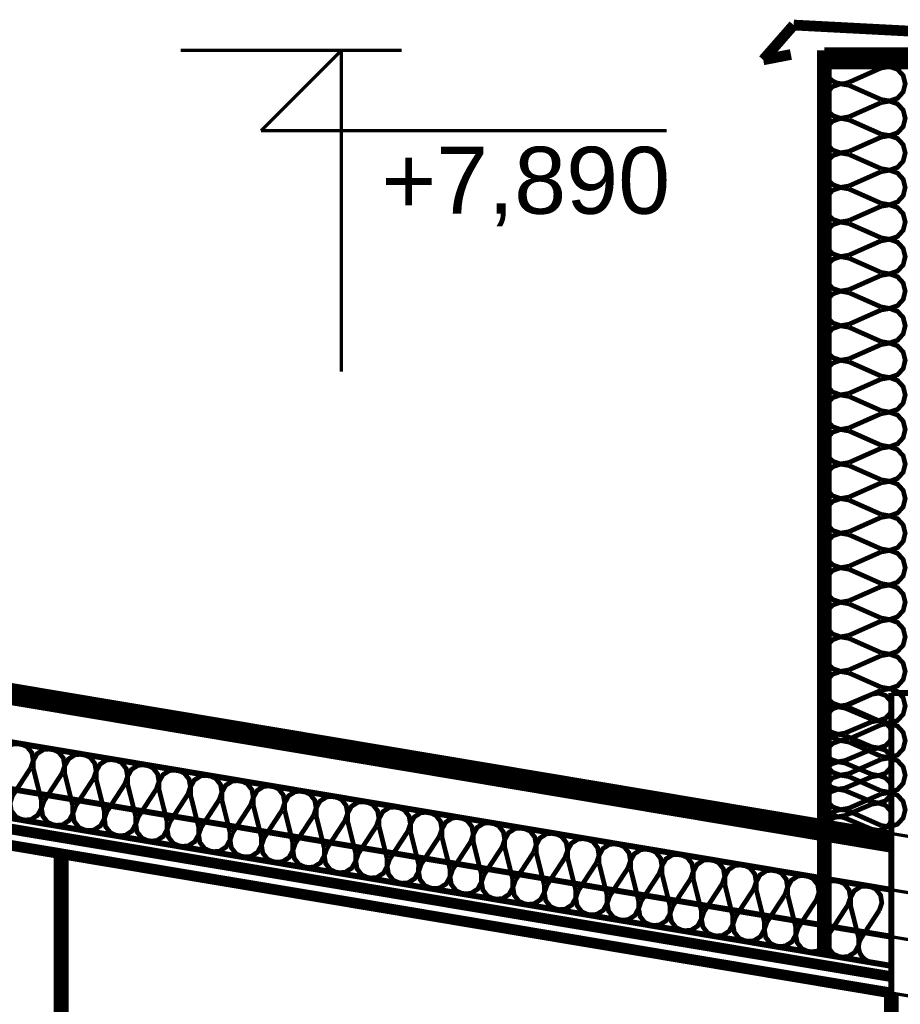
# Model space of a CAD drawing. Extents: x -289843 to 60066, y -44128 to 109843.
# Tile 53 of 61: x 34676 to 36320, y 3867 to 5706. Entities that reach past the tile are written whole.
import ezdxf

# ---------------------------------------------------------------- set-up
doc = ezdxf.new("R2010")
doc.units = 0
doc.header["$MEASUREMENT"] = 0
doc.linetypes.add('Achse', pattern=[115, 0, -40, 75, 0])
doc.linetypes.add('Dlouhé čárky', pattern=[250, 150, -100])
for name, color, linetype in [('CIARY', 7, 'Continuous'), ('EXTERIOR_WALLS', 7, 'Continuous'), ('KOTY', 7, 'Continuous'), ('KÓTY', 7, 'Continuous'), ('múry', 7, 'Continuous')]:
    doc.layers.add(name, color=color, linetype=linetype)
doc.styles.add('GENERATED_STYLE_1', font='arial.ttf')

# ---------------------------------------------------------------- blocks, each defined once
blk = doc.blocks.new('InsulFib_70_1340')
at = {"layer": 'EXTERIOR_WALLS', "color": 0, "linetype": 'ByBlock', "const_width": 8.82}
for points in [[(3626.8, 98.3), (3629.2, 112.7), (3624.5, 126.5), (3613.7, 136.4), (3599.6, 140), (3585.4, 136.4), (3574.7, 126.5), (3569.9, 112.7), (3572.3, 98.3)], [(3686.3, 98.3), (3688.7, 112.7), (3684, 126.5), (3673.2, 136.4), (3659.1, 140), (3644.9, 136.4), (3634.2, 126.5), (3629.4, 112.7), (3631.8, 98.3)], [(3745.8, 98.3), (3748.2, 112.7), (3743.5, 126.5), (3732.7, 136.4), (3718.6, 140), (3704.4, 136.4), (3693.7, 126.5), (3688.9, 112.7), (3691.3, 98.3)], [(3805.3, 98.3), (3807.7, 112.7), (3803, 126.5), (3792.2, 136.4), (3778.1, 140), (3763.9, 136.4), (3753.2, 126.5), (3748.4, 112.7), (3750.8, 98.3)], [(3864.8, 98.3), (3867.2, 112.7), (3862.5, 126.5), (3851.7, 136.4), (3837.6, 140), (3823.4, 136.4), (3812.7, 126.5), (3807.9, 112.7), (3810.3, 98.3)], [(3924.3, 98.3), (3926.7, 112.7), (3922, 126.5), (3911.2, 136.4), (3897.1, 140), (3882.9, 136.4), (3872.2, 126.5), (3867.4, 112.7), (3869.8, 98.3)], [(3983.8, 98.3), (3986.2, 112.7), (3981.5, 126.5), (3970.7, 136.4), (3956.6, 140), (3942.4, 136.4), (3931.7, 126.5), (3926.9, 112.7), (3929.3, 98.3)], [(4043.3, 98.3), (4045.7, 112.7), (4041, 126.5), (4030.2, 136.4), (4016.1, 140), (4001.9, 136.4), (3991.2, 126.5), (3986.4, 112.7), (3988.8, 98.3)], [(4102.8, 98.3), (4105.2, 112.7), (4100.4, 126.5), (4089.7, 136.4), (4075.6, 140), (4061.4, 136.4), (4050.7, 126.5), (4045.9, 112.7), (4048.3, 98.3)], [(4162.3, 98.3), (4164.7, 112.7), (4159.9, 126.5), (4149.2, 136.4), (4135, 140), (4120.9, 136.4), (4110.1, 126.5), (4105.4, 112.7), (4107.8, 98.3)], [(4221.8, 98.3), (4224.2, 112.7), (4219.4, 126.5), (4208.7, 136.4), (4194.5, 140), (4180.4, 136.4), (4169.6, 126.5), (4164.9, 112.7), (4167.3, 98.3)], [(4281.3, 98.3), (4283.7, 112.7), (4278.9, 126.5), (4268.2, 136.4), (4254, 140), (4239.9, 136.4), (4229.1, 126.5), (4224.4, 112.7), (4226.8, 98.3)], [(4340.8, 98.3), (4343.2, 112.7), (4338.4, 126.5), (4327.7, 136.4), (4313.5, 140), (4299.4, 136.4), (4288.6, 126.5), (4283.9, 112.7), (4286.3, 98.3)], [(4400.3, 98.3), (4402.7, 112.7), (4397.9, 126.5), (4387.2, 136.4), (4373, 140), (4358.9, 136.4), (4348.1, 126.5), (4343.4, 112.7), (4345.8, 98.3)], [(4459.8, 98.3), (4462.2, 112.7), (4457.4, 126.5), (4446.7, 136.4), (4432.5, 140), (4418.4, 136.4), (4407.6, 126.5), (4402.9, 112.7), (4405.3, 98.3)], [(4519.3, 98.3), (4521.7, 112.7), (4516.9, 126.5), (4506.2, 136.4), (4492, 140), (4477.9, 136.4), (4467.1, 126.5), (4462.4, 112.7), (4464.8, 98.3)], [(4578.8, 98.3), (4581.2, 112.7), (4576.4, 126.5), (4565.7, 136.4), (4551.5, 140), (4537.4, 136.4), (4526.6, 126.5), (4521.9, 112.7), (4524.3, 98.3)], [(4638.3, 98.3), (4640.7, 112.7), (4635.9, 126.5), (4625.2, 136.4), (4611, 140), (4596.9, 136.4), (4586.1, 126.5), (4581.4, 112.7), (4583.8, 98.3)], [(4697.8, 98.3), (4700.2, 112.7), (4695.4, 126.5), (4684.7, 136.4), (4670.5, 140), (4656.4, 136.4), (4645.6, 126.5), (4640.9, 112.7), (4643.3, 98.3)], [(4757.3, 98.3), (4759.7, 112.7), (4754.9, 126.5), (4744.2, 136.4), (4730, 140), (4715.9, 136.4), (4705.1, 126.5), (4700.4, 112.7), (4702.8, 98.3)], [(4816.8, 98.3), (4819.2, 112.7), (4814.4, 126.5), (4803.7, 136.4), (4789.5, 140), (4775.4, 136.4), (4764.6, 126.5), (4759.9, 112.7), (4762.3, 98.3)], [(4876.3, 98.3), (4878.7, 112.7), (4873.9, 126.5), (4863.2, 136.4), (4849, 140), (4834.9, 136.4), (4824.1, 126.5), (4819.4, 112.7), (4821.8, 98.3)], [(4935.8, 98.3), (4938.2, 112.7), (4933.4, 126.5), (4922.7, 136.4), (4908.5, 140), (4894.4, 136.4), (4883.6, 126.5), (4878.9, 112.7), (4881.3, 98.3)], [(4995.3, 98.3), (4997.7, 112.7), (4992.9, 126.5), (4982.2, 136.4), (4968, 140), (4953.9, 136.4), (4943.1, 126.5), (4938.4, 112.7), (4940.8, 98.3)], [(5054.8, 98.3), (5057.1, 112.7), (5052.4, 126.5), (5041.7, 136.4), (5027.5, 140), (5013.3, 136.4), (5002.6, 126.5), (4997.9, 112.7), (5000.3, 98.3)], [(5114.3, 98.3), (5116.6, 112.7), (5111.9, 126.5), (5101.2, 136.4), (5087, 140), (5072.8, 136.4), (5062.1, 126.5), (5057.4, 112.7), (5059.8, 98.3)], [(5173.7, 98.3), (5176.1, 112.7), (5171.4, 126.5), (5160.7, 136.4), (5146.5, 140), (5132.3, 136.4), (5121.6, 126.5), (5116.9, 112.7), (5119.2, 98.3)], [(5233.2, 98.3), (5235.6, 112.7), (5230.9, 126.5), (5220.2, 136.4), (5206, 140), (5191.8, 136.4), (5181.1, 126.5), (5176.4, 112.7), (5178.7, 98.3)], [(3602.1, 41.7), (3626.8, 98.3)], [(3631.8, 98.3), (3656.6, 41.7)], [(3661.6, 41.7), (3686.3, 98.3)], [(3691.3, 98.3), (3716.1, 41.7)], [(3721.1, 41.7), (3745.8, 98.3)], [(3750.8, 98.3), (3775.6, 41.7)], [(3780.6, 41.7), (3805.3, 98.3)], [(3810.3, 98.3), (3835.1, 41.7)], [(3840.1, 41.7), (3864.8, 98.3)], [(3869.8, 98.3), (3894.6, 41.7)], [(3899.6, 41.7), (3924.3, 98.3)], [(3929.3, 98.3), (3954.1, 41.7)], [(3959.1, 41.7), (3983.8, 98.3)], [(3988.8, 98.3), (4013.6, 41.7)], [(4018.6, 41.7), (4043.3, 98.3)], [(4048.3, 98.3), (4073.1, 41.7)], [(4078, 41.7), (4102.8, 98.3)], [(4107.8, 98.3), (4132.5, 41.7)], [(4137.5, 41.7), (4162.3, 98.3)], [(4167.3, 98.3), (4192, 41.7)], [(4197, 41.7), (4221.8, 98.3)], [(4226.8, 98.3), (4251.5, 41.7)], [(4256.5, 41.7), (4281.3, 98.3)], [(4286.3, 98.3), (4311, 41.7)], [(4316, 41.7), (4340.8, 98.3)], [(4345.8, 98.3), (4370.5, 41.7)], [(4375.5, 41.7), (4400.3, 98.3)], [(4405.3, 98.3), (4430, 41.7)], [(4435, 41.7), (4459.8, 98.3)], [(4464.8, 98.3), (4489.5, 41.7)], [(4494.5, 41.7), (4519.3, 98.3)], [(4524.3, 98.3), (4549, 41.7)], [(4554, 41.7), (4578.8, 98.3)], [(4583.8, 98.3), (4608.5, 41.7)], [(4613.5, 41.7), (4638.3, 98.3)], [(4643.3, 98.3), (4668, 41.7)], [(4673, 41.7), (4697.8, 98.3)], [(4702.8, 98.3), (4727.5, 41.7)], [(4732.5, 41.7), (4757.3, 98.3)], [(4762.3, 98.3), (4787, 41.7)], [(4792, 41.7), (4816.8, 98.3)], [(4821.8, 98.3), (4846.5, 41.7)], [(4851.5, 41.7), (4876.3, 98.3)], [(4881.3, 98.3), (4906, 41.7)], [(4911, 41.7), (4935.8, 98.3)], [(4940.8, 98.3), (4965.5, 41.7)], [(4970.5, 41.7), (4995.3, 98.3)], [(5000.3, 98.3), (5025, 41.7)], [(5030, 41.7), (5054.8, 98.3)], [(5059.8, 98.3), (5084.5, 41.7)], [(5089.5, 41.7), (5114.3, 98.3)], [(5119.2, 98.3), (5144, 41.7)], [(5149, 41.7), (5173.7, 98.3)], [(5178.7, 98.3), (5203.5, 41.7)], [(5208.5, 41.7), (5233.2, 98.3)], [(3602.1, 41.7), (3599.7, 27.3), (3604.4, 13.5), (3615.2, 3.6), (3629.3, 0), (3643.5, 3.6), (3654.2, 13.5), (3659, 27.3), (3656.6, 41.7)], [(3661.6, 41.7), (3659.2, 27.3), (3663.9, 13.5), (3674.7, 3.6), (3688.8, 0), (3703, 3.6), (3713.7, 13.5), (3718.5, 27.3), (3716.1, 41.7)], [(3721.1, 41.7), (3718.7, 27.3), (3723.4, 13.5), (3734.2, 3.6), (3748.3, 0), (3762.5, 3.6), (3773.2, 13.5), (3778, 27.3), (3775.6, 41.7)], [(3780.6, 41.7), (3778.2, 27.3), (3782.9, 13.5), (3793.7, 3.6), (3807.8, 0), (3822, 3.6), (3832.7, 13.5), (3837.5, 27.3), (3835.1, 41.7)], [(3840.1, 41.7), (3837.7, 27.3), (3842.4, 13.5), (3853.2, 3.6), (3867.3, 0), (3881.5, 3.6), (3892.2, 13.5), (3897, 27.3), (3894.6, 41.7)], [(3899.6, 41.7), (3897.2, 27.3), (3901.9, 13.5), (3912.7, 3.6), (3926.8, 0), (3941, 3.6), (3951.7, 13.5), (3956.5, 27.3), (3954.1, 41.7)], [(3959.1, 41.7), (3956.7, 27.3), (3961.4, 13.5), (3972.1, 3.6), (3986.3, 0), (4000.5, 3.6), (4011.2, 13.5), (4015.9, 27.3), (4013.6, 41.7)], [(4018.6, 41.7), (4016.2, 27.3), (4020.9, 13.5), (4031.6, 3.6), (4045.8, 0), (4060, 3.6), (4070.7, 13.5), (4075.4, 27.3), (4073.1, 41.7)], [(4078, 41.7), (4075.7, 27.3), (4080.4, 13.5), (4091.1, 3.6), (4105.3, 0), (4119.5, 3.6), (4130.2, 13.5), (4134.9, 27.3), (4132.5, 41.7)], [(4137.5, 41.7), (4135.2, 27.3), (4139.9, 13.5), (4150.6, 3.6), (4164.8, 0), (4179, 3.6), (4189.7, 13.5), (4194.4, 27.3), (4192, 41.7)], [(4197, 41.7), (4194.6, 27.3), (4199.4, 13.5), (4210.1, 3.6), (4224.3, 0), (4238.4, 3.6), (4249.2, 13.5), (4253.9, 27.3), (4251.5, 41.7)], [(4256.5, 41.7), (4254.1, 27.3), (4258.9, 13.5), (4269.6, 3.6), (4283.8, 0), (4297.9, 3.6), (4308.7, 13.5), (4313.4, 27.3), (4311, 41.7)], [(4316, 41.7), (4313.6, 27.3), (4318.4, 13.5), (4329.1, 3.6), (4343.3, 0), (4357.4, 3.6), (4368.2, 13.5), (4372.9, 27.3), (4370.5, 41.7)], [(4375.5, 41.7), (4373.1, 27.3), (4377.9, 13.5), (4388.6, 3.6), (4402.8, 0), (4416.9, 3.6), (4427.7, 13.5), (4432.4, 27.3), (4430, 41.7)], [(4435, 41.7), (4432.6, 27.3), (4437.4, 13.5), (4448.1, 3.6), (4462.3, 0), (4476.4, 3.6), (4487.2, 13.5), (4491.9, 27.3), (4489.5, 41.7)], [(4494.5, 41.7), (4492.1, 27.3), (4496.9, 13.5), (4507.6, 3.6), (4521.8, 0), (4535.9, 3.6), (4546.7, 13.5), (4551.4, 27.3), (4549, 41.7)], [(4554, 41.7), (4551.6, 27.3), (4556.4, 13.5), (4567.1, 3.6), (4581.3, 0), (4595.4, 3.6), (4606.2, 13.5), (4610.9, 27.3), (4608.5, 41.7)], [(4613.5, 41.7), (4611.1, 27.3), (4615.9, 13.5), (4626.6, 3.6), (4640.8, 0), (4654.9, 3.6), (4665.7, 13.5), (4670.4, 27.3), (4668, 41.7)], [(4673, 41.7), (4670.6, 27.3), (4675.4, 13.5), (4686.1, 3.6), (4700.3, 0), (4714.4, 3.6), (4725.2, 13.5), (4729.9, 27.3), (4727.5, 41.7)], [(4732.5, 41.7), (4730.1, 27.3), (4734.9, 13.5), (4745.6, 3.6), (4759.8, 0), (4773.9, 3.6), (4784.7, 13.5), (4789.4, 27.3), (4787, 41.7)], [(4792, 41.7), (4789.6, 27.3), (4794.4, 13.5), (4805.1, 3.6), (4819.3, 0), (4833.4, 3.6), (4844.2, 13.5), (4848.9, 27.3), (4846.5, 41.7)], [(4851.5, 41.7), (4849.1, 27.3), (4853.9, 13.5), (4864.6, 3.6), (4878.8, 0), (4892.9, 3.6), (4903.7, 13.5), (4908.4, 27.3), (4906, 41.7)], [(4911, 41.7), (4908.6, 27.3), (4913.4, 13.5), (4924.1, 3.6), (4938.3, 0), (4952.4, 3.6), (4963.2, 13.5), (4967.9, 27.3), (4965.5, 41.7)], [(4970.5, 41.7), (4968.1, 27.3), (4972.9, 13.5), (4983.6, 3.6), (4997.8, 0), (5011.9, 3.6), (5022.7, 13.5), (5027.4, 27.3), (5025, 41.7)], [(5030, 41.7), (5027.6, 27.3), (5032.4, 13.5), (5043.1, 3.6), (5057.3, 0), (5071.4, 3.6), (5082.2, 13.5), (5086.9, 27.3), (5084.5, 41.7)], [(5089.5, 41.7), (5087.1, 27.3), (5091.9, 13.5), (5102.6, 3.6), (5116.7, 0), (5130.9, 3.6), (5141.6, 13.5), (5146.4, 27.3), (5144, 41.7)], [(5149, 41.7), (5146.6, 27.3), (5151.3, 13.5), (5162.1, 3.6), (5176.2, 0), (5190.4, 3.6), (5201.1, 13.5), (5205.9, 27.3), (5203.5, 41.7)], [(5208.5, 41.7), (5206.4, 34.7), (5206.1, 27.3), (5207.6, 20.1), (5210.8, 13.5), (5215.6, 7.9), (5221.6, 3.6), (5228.4, 0.9), (5235.7, 0)]]:
    blk.add_lwpolyline(points, dxfattribs=at)
blk = doc.blocks.new('InsulFib_70_1341')
at = {"layer": 'KOTY', "color": 0, "linetype": 'ByBlock', "const_width": 8.82}
for points in [[(49.2, 87.8), (51.2, 100.6), (47.1, 113), (37.9, 121.8), (25.7, 125), (13.5, 121.8), (4.2, 113), (0.1, 100.6), (2.2, 87.8)], [(100.5, 87.8), (102.6, 100.6), (98.5, 113), (89.2, 121.8), (77, 125), (64.8, 121.8), (55.5, 113), (51.4, 100.6), (53.5, 87.8)], [(151.8, 87.8), (153.9, 100.6), (149.8, 113), (140.5, 121.8), (128.3, 125), (116.1, 121.8), (106.8, 113), (102.7, 100.6), (104.8, 87.8)], [(203.2, 87.8), (205.2, 100.6), (201.1, 113), (191.9, 121.8), (179.6, 125), (167.4, 121.8), (158.2, 113), (154.1, 100.6), (156.1, 87.8)], [(254.5, 87.8), (256.5, 100.6), (252.5, 113), (243.2, 121.8), (231, 125), (218.8, 121.8), (209.5, 113), (205.4, 100.6), (207.5, 87.8)], [(2.2, 87.8), (23.5, 37.2)], [(27.8, 37.2), (49.2, 87.8)], [(53.5, 87.8), (74.8, 37.2)], [(79.1, 37.2), (100.5, 87.8)], [(104.8, 87.8), (126.2, 37.2)], [(130.5, 37.2), (151.8, 87.8)], [(156.1, 87.8), (177.5, 37.2)], [(181.8, 37.2), (203.2, 87.8)], [(207.5, 87.8), (228.8, 37.2)], [(233.1, 37.2), (254.5, 87.8)], [(0, 0), (6.3, 0.8), (12.2, 3.2), (17.4, 7), (21.5, 12), (24.3, 17.9), (25.6, 24.4), (25.3, 30.9), (23.5, 37.2)], [(27.8, 37.2), (25.8, 24.4), (29.8, 12), (39.1, 3.2), (51.3, 0), (63.5, 3.2), (72.8, 12), (76.9, 24.4), (74.8, 37.2)], [(79.1, 37.2), (77.1, 24.4), (81.2, 12), (90.4, 3.2), (102.7, 0), (114.9, 3.2), (124.1, 12), (128.2, 24.4), (126.2, 37.2)], [(130.5, 37.2), (128.4, 24.4), (132.5, 12), (141.8, 3.2), (154, 0), (166.2, 3.2), (175.5, 12), (179.6, 24.4), (177.5, 37.2)], [(181.8, 37.2), (179.7, 24.4), (183.8, 12), (193.1, 3.2), (205.3, 0), (217.5, 3.2), (226.8, 12), (230.9, 24.4), (228.8, 37.2)], [(233.1, 37.2), (231.3, 30.9), (231.1, 24.4), (232.4, 17.9), (235.2, 12), (239.3, 7), (244.4, 3.2), (250.3, 0.8), (256.6, 0)]]:
    blk.add_lwpolyline(points, dxfattribs=at)
blk = doc.blocks.new('InsulFib_70_1346')
at = {"layer": 'KOTY', "color": 0, "linetype": 'ByBlock', "const_width": 8.82}
for points in [[(61.8, 105.3), (64.4, 120.7), (59.3, 135.6), (47.6, 146.2), (32.3, 150), (16.9, 146.2), (5.3, 135.6), (0.1, 120.7), (2.7, 105.3)], [(126.4, 105.3), (129, 120.7), (123.8, 135.6), (112.2, 146.2), (96.8, 150), (81.5, 146.2), (69.8, 135.6), (64.7, 120.7), (67.3, 105.3)], [(190.9, 105.3), (193.5, 120.7), (188.4, 135.6), (176.7, 146.2), (161.4, 150), (146, 146.2), (134.4, 135.6), (129.2, 120.7), (131.8, 105.3)], [(255.5, 105.3), (258.1, 120.7), (252.9, 135.6), (241.3, 146.2), (225.9, 150), (210.6, 146.2), (198.9, 135.6), (193.7, 120.7), (196.3, 105.3)], [(320, 105.3), (322.6, 120.7), (317.5, 135.6), (305.8, 146.2), (290.5, 150), (275.1, 146.2), (263.4, 135.6), (258.3, 120.7), (260.9, 105.3)], [(384.6, 105.3), (387.2, 120.7), (382, 135.6), (370.4, 146.2), (355, 150), (339.6, 146.2), (328, 135.6), (322.8, 120.7), (325.4, 105.3)], [(449.1, 105.3), (451.7, 120.7), (446.6, 135.6), (434.9, 146.2), (419.5, 150), (404.2, 146.2), (392.5, 135.6), (387.4, 120.7), (390, 105.3)], [(513.7, 105.3), (516.3, 120.7), (511.1, 135.6), (499.4, 146.2), (484.1, 150), (468.7, 146.2), (457.1, 135.6), (451.9, 120.7), (454.5, 105.3)], [(578.2, 105.3), (580.8, 120.7), (575.6, 135.6), (564, 146.2), (548.6, 150), (533.3, 146.2), (521.6, 135.6), (516.5, 120.7), (519.1, 105.3)], [(642.7, 105.3), (645.3, 120.7), (640.2, 135.6), (628.5, 146.2), (613.2, 150), (597.8, 146.2), (586.2, 135.6), (581, 120.7), (583.6, 105.3)], [(707.3, 105.3), (709.9, 120.7), (704.7, 135.6), (693.1, 146.2), (677.7, 150), (662.4, 146.2), (650.7, 135.6), (645.6, 120.7), (648.2, 105.3)], [(771.8, 105.3), (774.4, 120.7), (769.3, 135.6), (757.6, 146.2), (742.3, 150), (726.9, 146.2), (715.3, 135.6), (710.1, 120.7), (712.7, 105.3)], [(836.4, 105.3), (839, 120.7), (833.8, 135.6), (822.2, 146.2), (806.8, 150), (791.5, 146.2), (779.8, 135.6), (774.7, 120.7), (777.3, 105.3)], [(900.9, 105.3), (903.5, 120.7), (898.4, 135.6), (886.7, 146.2), (871.4, 150), (856, 146.2), (844.4, 135.6), (839.2, 120.7), (841.8, 105.3)], [(965.5, 105.3), (968.1, 120.7), (962.9, 135.6), (951.3, 146.2), (935.9, 150), (920.6, 146.2), (908.9, 135.6), (903.7, 120.7), (906.3, 105.3)], [(1030, 105.3), (1032.6, 120.7), (1027.5, 135.6), (1015.8, 146.2), (1000.5, 150), (985.1, 146.2), (973.4, 135.6), (968.3, 120.7), (970.9, 105.3)], [(1094.6, 105.3), (1097.2, 120.7), (1092, 135.6), (1080.4, 146.2), (1065, 150), (1049.6, 146.2), (1038, 135.6), (1032.8, 120.7), (1035.4, 105.3)], [(1159.1, 105.3), (1161.7, 120.7), (1156.6, 135.6), (1144.9, 146.2), (1129.5, 150), (1114.2, 146.2), (1102.5, 135.6), (1097.4, 120.7), (1100, 105.3)], [(1223.7, 105.3), (1226.3, 120.7), (1221.1, 135.6), (1209.4, 146.2), (1194.1, 150), (1178.7, 146.2), (1167.1, 135.6), (1161.9, 120.7), (1164.5, 105.3)], [(1288.2, 105.3), (1290.8, 120.7), (1285.6, 135.6), (1274, 146.2), (1258.6, 150), (1243.3, 146.2), (1231.6, 135.6), (1226.5, 120.7), (1229.1, 105.3)], [(1352.7, 105.3), (1355.3, 120.7), (1350.2, 135.6), (1338.5, 146.2), (1323.2, 150), (1307.8, 146.2), (1296.2, 135.6), (1291, 120.7), (1293.6, 105.3)], [(1417.3, 105.3), (1419.9, 120.7), (1414.7, 135.6), (1403.1, 146.2), (1387.7, 150), (1372.4, 146.2), (1360.7, 135.6), (1355.6, 120.7), (1358.2, 105.3)], [(2.7, 105.3), (29.6, 44.7)], [(35, 44.7), (61.8, 105.3)], [(67.3, 105.3), (94.1, 44.7)], [(99.5, 44.7), (126.4, 105.3)], [(131.8, 105.3), (158.7, 44.7)], [(164.1, 44.7), (190.9, 105.3)], [(196.3, 105.3), (223.2, 44.7)], [(228.6, 44.7), (255.5, 105.3)], [(260.9, 105.3), (287.7, 44.7)], [(293.2, 44.7), (320, 105.3)], [(325.4, 105.3), (352.3, 44.7)], [(357.7, 44.7), (384.6, 105.3)], [(390, 105.3), (416.8, 44.7)], [(422.3, 44.7), (449.1, 105.3)], [(454.5, 105.3), (481.4, 44.7)], [(486.8, 44.7), (513.7, 105.3)], [(519.1, 105.3), (545.9, 44.7)], [(551.3, 44.7), (578.2, 105.3)], [(583.6, 105.3), (610.5, 44.7)], [(615.9, 44.7), (642.7, 105.3)], [(648.2, 105.3), (675, 44.7)], [(680.4, 44.7), (707.3, 105.3)], [(712.7, 105.3), (739.6, 44.7)], [(745, 44.7), (771.8, 105.3)], [(777.3, 105.3), (804.1, 44.7)], [(809.5, 44.7), (836.4, 105.3)], [(841.8, 105.3), (868.7, 44.7)], [(874.1, 44.7), (900.9, 105.3)], [(906.3, 105.3), (933.2, 44.7)], [(938.6, 44.7), (965.5, 105.3)], [(970.9, 105.3), (997.7, 44.7)], [(1003.2, 44.7), (1030, 105.3)], [(1035.4, 105.3), (1062.3, 44.7)], [(1067.7, 44.7), (1094.6, 105.3)], [(1100, 105.3), (1126.8, 44.7)], [(1132.3, 44.7), (1159.1, 105.3)], [(1164.5, 105.3), (1191.4, 44.7)], [(1196.8, 44.7), (1223.7, 105.3)], [(1229.1, 105.3), (1255.9, 44.7)], [(1261.3, 44.7), (1288.2, 105.3)], [(1293.6, 105.3), (1320.5, 44.7)], [(1325.9, 44.7), (1352.7, 105.3)], [(1358.2, 105.3), (1385, 44.7)], [(1390.4, 44.7), (1417.3, 105.3)], [(0, 0), (7.9, 1), (15.4, 3.8), (21.9, 8.4), (27, 14.4), (30.5, 21.5), (32.2, 29.3), (31.8, 37.1), (29.6, 44.7)], [(35, 44.7), (32.4, 29.3), (37.5, 14.4), (49.2, 3.8), (64.5, 0), (79.9, 3.8), (91.6, 14.4), (96.7, 29.3), (94.1, 44.7)], [(99.5, 44.7), (96.9, 29.3), (102.1, 14.4), (113.7, 3.8), (129.1, 0), (144.4, 3.8), (156.1, 14.4), (161.3, 29.3), (158.7, 44.7)], [(164.1, 44.7), (161.5, 29.3), (166.6, 14.4), (178.3, 3.8), (193.6, 0), (209, 3.8), (220.6, 14.4), (225.8, 29.3), (223.2, 44.7)], [(228.6, 44.7), (226, 29.3), (231.2, 14.4), (242.8, 3.8), (258.2, 0), (273.5, 3.8), (285.2, 14.4), (290.3, 29.3), (287.7, 44.7)], [(293.2, 44.7), (290.6, 29.3), (295.7, 14.4), (307.4, 3.8), (322.7, 0), (338.1, 3.8), (349.7, 14.4), (354.9, 29.3), (352.3, 44.7)], [(357.7, 44.7), (355.1, 29.3), (360.3, 14.4), (371.9, 3.8), (387.3, 0), (402.6, 3.8), (414.3, 14.4), (419.4, 29.3), (416.8, 44.7)], [(422.3, 44.7), (419.7, 29.3), (424.8, 14.4), (436.5, 3.8), (451.8, 0), (467.2, 3.8), (478.8, 14.4), (484, 29.3), (481.4, 44.7)], [(486.8, 44.7), (484.2, 29.3), (489.4, 14.4), (501, 3.8), (516.4, 0), (531.7, 3.8), (543.4, 14.4), (548.5, 29.3), (545.9, 44.7)], [(551.3, 44.7), (548.7, 29.3), (553.9, 14.4), (565.6, 3.8), (580.9, 0), (596.3, 3.8), (607.9, 14.4), (613.1, 29.3), (610.5, 44.7)], [(615.9, 44.7), (613.3, 29.3), (618.4, 14.4), (630.1, 3.8), (645.5, 0), (660.8, 3.8), (672.5, 14.4), (677.6, 29.3), (675, 44.7)], [(680.4, 44.7), (677.8, 29.3), (683, 14.4), (694.6, 3.8), (710, 0), (725.4, 3.8), (737, 14.4), (742.2, 29.3), (739.6, 44.7)], [(745, 44.7), (742.4, 29.3), (747.5, 14.4), (759.2, 3.8), (774.5, 0), (789.9, 3.8), (801.6, 14.4), (806.7, 29.3), (804.1, 44.7)], [(809.5, 44.7), (806.9, 29.3), (812.1, 14.4), (823.7, 3.8), (839.1, 0), (854.4, 3.8), (866.1, 14.4), (871.3, 29.3), (868.7, 44.7)], [(874.1, 44.7), (871.5, 29.3), (876.6, 14.4), (888.3, 3.8), (903.6, 0), (919, 3.8), (930.6, 14.4), (935.8, 29.3), (933.2, 44.7)], [(938.6, 44.7), (936, 29.3), (941.2, 14.4), (952.8, 3.8), (968.2, 0), (983.5, 3.8), (995.2, 14.4), (1000.3, 29.3), (997.7, 44.7)], [(1003.2, 44.7), (1000.6, 29.3), (1005.7, 14.4), (1017.4, 3.8), (1032.7, 0), (1048.1, 3.8), (1059.7, 14.4), (1064.9, 29.3), (1062.3, 44.7)], [(1067.7, 44.7), (1065.1, 29.3), (1070.3, 14.4), (1081.9, 3.8), (1097.3, 0), (1112.6, 3.8), (1124.3, 14.4), (1129.4, 29.3), (1126.8, 44.7)], [(1132.3, 44.7), (1129.7, 29.3), (1134.8, 14.4), (1146.5, 3.8), (1161.8, 0), (1177.2, 3.8), (1188.8, 14.4), (1194, 29.3), (1191.4, 44.7)], [(1196.8, 44.7), (1194.2, 29.3), (1199.4, 14.4), (1211, 3.8), (1226.4, 0), (1241.7, 3.8), (1253.4, 14.4), (1258.5, 29.3), (1255.9, 44.7)], [(1261.3, 44.7), (1258.7, 29.3), (1263.9, 14.4), (1275.6, 3.8), (1290.9, 0), (1306.3, 3.8), (1317.9, 14.4), (1323.1, 29.3), (1320.5, 44.7)], [(1325.9, 44.7), (1323.3, 29.3), (1328.4, 14.4), (1340.1, 3.8), (1355.5, 0), (1370.8, 3.8), (1382.5, 14.4), (1387.6, 29.3), (1385, 44.7)], [(1390.4, 44.7), (1388.2, 37.1), (1387.8, 29.3), (1389.5, 21.5), (1393, 14.4), (1398.1, 8.4), (1404.6, 3.8), (1412.1, 1), (1420, 0)]]:
    blk.add_lwpolyline(points, dxfattribs=at)
blk = doc.blocks.new('DIM_2111', base_point=(-5871.5, 7890))
at = {"layer": 'KÓTY', "color": 124, "linetype": 'Continuous', "const_width": 6.17}
for points in [[(-5871.5, 7890), (-6171.5, 7890)], [(-5871.5, 7890), (-6021.5, 7740)], [(-5871.5, 7890), (-5759, 7890)], [(-5871.5, 7890), (-5871.5, 7290)], [(-6021.5, 7740), (-5871.5, 7740)], [(-5871.5, 7740), (-5264.4, 7740)]]:
    blk.add_lwpolyline(points, dxfattribs=at)
at = {"layer": 'KÓTY', "color": 124, "style": 'GENERATED_STYLE_1', "oblique": 0}
blk.add_text('+7,890', height=125, dxfattribs=at).set_placement((-5796.5, 7585))

msp = doc.modelspace()

# ---------------------------------------------------------------- linework, layer by layer
at = {"layer": 'CIARY', "color": 7, "linetype": 'Continuous', "const_width": 20}
for points in [[(36121, 5695.8), (36064.2, 5630.8)], [(36707.4, 5665.1), (36121, 5695.8)], [(36064.2, 5630.8), (36115.9, 5640.8)]]:
    msp.add_lwpolyline(points, dxfattribs=at)
at = {"layer": 'múry', "color": 7, "linetype": 'Continuous'}
for points, const_width in [([(36178.5, 3957.2), (36178.5, 5648.4)], 27.5), ([(38453.5, 5648.4), (36178.5, 5648.4)], 11), ([(36628.5, 5648.4), (36178.5, 5648.4)], 11), ([(36628.5, 5618.4), (36178.5, 5618.4)], 11), ([(36303.5, 4186.2), (30953.5, 5083.6)], 11), ([(36303.5, 4155.8), (30953.5, 5053.2)], 11), ([(36303.5, 4081.1), (30953.5, 4978.5)], 11), ([(36303.5, 3939.1), (30953.5, 4836.6)], 11), ([(36303.5, 3918.9), (30953.5, 4816.3)], 20), ([(36303.5, 3888.4), (30953.5, 4785.9)], 20), ([(36628.5, 4448.4), (36303.5, 4448.4)], 11), ([(36303.5, 3888.4), (36303.5, 4448.4)], 11), ([(34753.5, 3508.4), (34753.5, 4148.4)], 27.5), ([(36303.5, 3588.4), (36303.5, 3888.4)], 27.5)]:
    msp.add_lwpolyline(points, dxfattribs=dict(at, const_width=const_width))
at = {"layer": 'múry', "color": 7, "linetype": 'Achse'}
for points, const_width in [([(36643.5, 5633.4), (36178.5, 5633.4)], 20), ([(38303.5, 3850.7), (36303.5, 4186.2)], 6), ([(38303.5, 3745.6), (36303.5, 4081.1)], 6), ([(38303.5, 3553), (36303.5, 3888.4)], 6)]:
    msp.add_lwpolyline(points, dxfattribs=dict(at, const_width=const_width))
at = {"layer": 'múry', "color": 7, "linetype": 'Dlouhé čárky'}
for points, const_width in [([(36303.5, 4171), (30953.5, 5068.4)], 27.5), ([(36303.5, 3993.5), (30953.5, 4891)], 11), ([(38303.5, 3658), (36303.5, 3993.5)], 6)]:
    msp.add_lwpolyline(points, dxfattribs=dict(at, const_width=const_width))

# ---------------------------------------------------------------- block references
at = {"layer": 'EXTERIOR_WALLS', "color": 7, "linetype": 'Continuous', "rotation": 350.48}
msp.add_blockref('InsulFib_70_1340', (31103.5, 4811.4), dxfattribs=at)
at = {"layer": 'KOTY', "color": 7, "linetype": 'Continuous', "xscale": -1, "rotation": 270}
for name, p in [('InsulFib_70_1346', (36179.3, 4198.4)), ('InsulFib_70_1341', (36179.3, 4191.8))]:
    msp.add_blockref(name, p, dxfattribs=at)
at = {"layer": 'KÓTY', "color": 7, "linetype": 'Continuous'}
msp.add_blockref('DIM_2111', (35276.6, 5648.4), dxfattribs=at)

doc.saveas('drawing.dxf')
